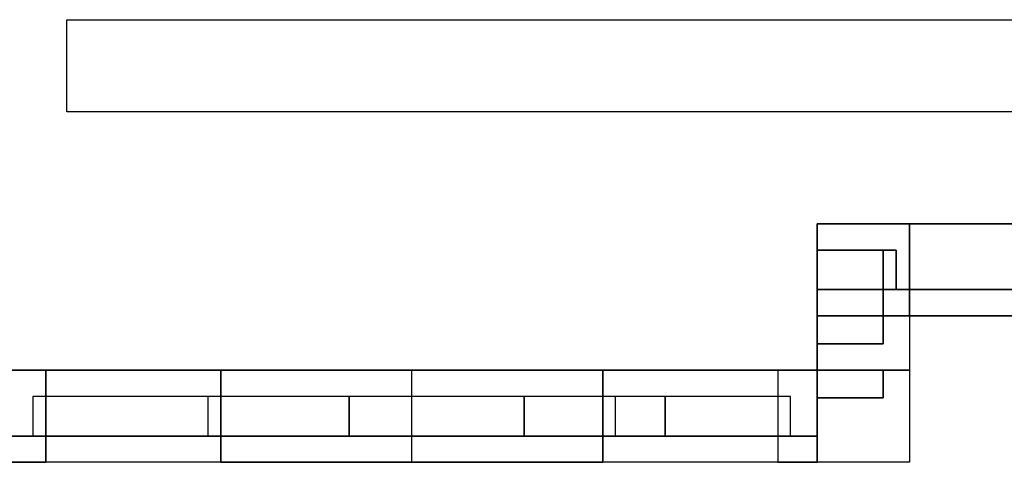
# Model space of a CAD drawing. Header units: millimetres. Extents: x -35 to 33166, y -35 to 31591.
# Tile 28 of 36: x 25572 to 29369, y 300 to 2009. Entities that reach past the tile are written whole.
import ezdxf

# ---------------------------------------------------------------- set-up
doc = ezdxf.new("R2010")
doc.units = ezdxf.units.MM
doc.header["$LTSCALE"] = 25.4
doc.layers.get('0').update_dxf_attribs({"true_color": 0xffffff})
for name, color, linetype, true_color in [('end caps & lintels', 7, 'Continuous', 0xffa500), ('GF Openings-windows', 7, 'Continuous', 0xfafafa), ('Walls - L1', 7, 'Continuous', 0xb4b464)]:
    doc.layers.add(name, color=color, linetype=linetype, true_color=true_color)

# ---------------------------------------------------------------- blocks, each defined once
blk = doc.blocks.new('GF-GD02_LeftCap_6in_#1')
for p, q in [((0, 152.4), (0, 0)), ((50, 152.4), (0, 152.4)), ((50, 152.4, 457.2), (0, 152.4, 457.2)), ((0, 152.4, 457.2), (0, 0, 457.2)), ((0, 152.4), (0, 152.4, 457.2)), ((50, 0), (50, 152.4)), ((50, 0, 457.2), (50, 152.4, 457.2)), ((50, 152.4), (50, 152.4, 457.2)), ((0, 0), (50, 0)), ((0, 0, 457.2), (50, 0, 457.2)), ((0, 0), (0, 0, 457.2)), ((50, 0), (50, 0, 457.2))]:
    blk.add_line(p, q)
blk = doc.blocks.new('GF-GD02_LeftCap_6in_#2')
for p, q in [((0, 152.4), (0, 0)), ((50, 152.4), (0, 152.4)), ((50, 152.4, 457.2), (0, 152.4, 457.2)), ((0, 152.4, 457.2), (0, 0, 457.2)), ((0, 152.4), (0, 152.4, 457.2)), ((50, 0), (50, 152.4)), ((50, 0, 457.2), (50, 152.4, 457.2)), ((50, 152.4), (50, 152.4, 457.2)), ((0, 0), (50, 0)), ((0, 0, 457.2), (50, 0, 457.2)), ((0, 0), (0, 0, 457.2)), ((50, 0), (50, 0, 457.2))]:
    blk.add_line(p, q)
blk = doc.blocks.new('GF-GD02_LeftCap_6in_#3')
for p, q in [((0, 152.4), (0, 0)), ((50, 152.4), (0, 152.4)), ((50, 152.4, 457.2), (0, 152.4, 457.2)), ((0, 152.4, 457.2), (0, 0, 457.2)), ((0, 152.4), (0, 152.4, 457.2)), ((50, 0), (50, 152.4)), ((50, 0, 457.2), (50, 152.4, 457.2)), ((50, 152.4), (50, 152.4, 457.2)), ((0, 0), (50, 0)), ((0, 0, 457.2), (50, 0, 457.2)), ((0, 0), (0, 0, 457.2)), ((50, 0), (50, 0, 457.2))]:
    blk.add_line(p, q)
blk = doc.blocks.new('GF-GD02_LeftCap_6in_#4')
for p, q in [((0, 152.4), (0, 0)), ((50, 152.4), (0, 152.4)), ((50, 152.4, 457.2), (0, 152.4, 457.2)), ((0, 152.4, 457.2), (0, 0, 457.2)), ((0, 152.4), (0, 152.4, 457.2)), ((50, 0), (50, 152.4)), ((50, 0, 457.2), (50, 152.4, 457.2)), ((50, 152.4), (50, 152.4, 457.2)), ((0, 0), (50, 0)), ((0, 0, 457.2), (50, 0, 457.2)), ((0, 0), (0, 0, 457.2)), ((50, 0), (50, 0, 457.2))]:
    blk.add_line(p, q)
blk = doc.blocks.new('GF-GD02_LeftCap_6in_#5')
for p, q in [((0, 152.4), (0, 0)), ((50, 152.4), (0, 152.4)), ((50, 152.4, 457.2), (0, 152.4, 457.2)), ((0, 152.4, 457.2), (0, 0, 457.2)), ((0, 152.4), (0, 152.4, 457.2)), ((50, 0), (50, 152.4)), ((50, 0, 457.2), (50, 152.4, 457.2)), ((50, 152.4), (50, 152.4, 457.2)), ((0, 0), (50, 0)), ((0, 0, 457.2), (50, 0, 457.2)), ((0, 0), (0, 0, 457.2)), ((50, 0), (50, 0, 457.2))]:
    blk.add_line(p, q)
blk = doc.blocks.new('GF-GD02_LeftCap_6in_#6')
for p, q in [((0, 152.4), (0, 0)), ((50, 152.4), (0, 152.4)), ((50, 152.4, 457.2), (0, 152.4, 457.2)), ((0, 152.4, 457.2), (0, 0, 457.2)), ((0, 152.4), (0, 152.4, 457.2)), ((50, 0), (50, 152.4)), ((50, 0, 457.2), (50, 152.4, 457.2)), ((50, 152.4), (50, 152.4, 457.2)), ((0, 0), (50, 0)), ((0, 0, 457.2), (50, 0, 457.2)), ((0, 0), (0, 0, 457.2)), ((50, 0), (50, 0, 457.2))]:
    blk.add_line(p, q)
blk = doc.blocks.new('GF-GD02_LeftCap_6in_#7')
for p, q in [((0, 152.4), (0, 0)), ((50, 152.4), (0, 152.4)), ((50, 152.4, 31.8), (0, 152.4, 31.8)), ((0, 152.4, 31.8), (0, 0, 31.8)), ((0, 152.4), (0, 152.4, 31.8)), ((50, 0), (50, 152.4)), ((50, 0, 31.8), (50, 152.4, 31.8)), ((50, 152.4), (50, 152.4, 31.8)), ((0, 0), (50, 0)), ((0, 0, 31.8), (50, 0, 31.8)), ((0, 0), (0, 0, 31.8)), ((50, 0), (50, 0, 31.8))]:
    blk.add_line(p, q)
blk = doc.blocks.new('GF-GD02_RightCap_6in_#1')
for p, q in [((0, 152.4), (0, 0)), ((50, 152.4), (0, 152.4)), ((50, 152.4, 457.2), (0, 152.4, 457.2)), ((0, 152.4, 457.2), (0, 0, 457.2)), ((0, 152.4), (0, 152.4, 457.2)), ((50, 0), (50, 152.4)), ((50, 0, 457.2), (50, 152.4, 457.2)), ((50, 152.4), (50, 152.4, 457.2)), ((0, 0), (50, 0)), ((0, 0, 457.2), (50, 0, 457.2)), ((0, 0), (0, 0, 457.2)), ((50, 0), (50, 0, 457.2))]:
    blk.add_line(p, q)
blk = doc.blocks.new('GF-GD02_RightCap_6in_#2')
for p, q in [((0, 152.4), (0, 0)), ((50, 152.4), (0, 152.4)), ((50, 152.4, 457.2), (0, 152.4, 457.2)), ((0, 152.4, 457.2), (0, 0, 457.2)), ((0, 152.4), (0, 152.4, 457.2)), ((50, 0), (50, 152.4)), ((50, 0, 457.2), (50, 152.4, 457.2)), ((50, 152.4), (50, 152.4, 457.2)), ((0, 0), (50, 0)), ((0, 0, 457.2), (50, 0, 457.2)), ((0, 0), (0, 0, 457.2)), ((50, 0), (50, 0, 457.2))]:
    blk.add_line(p, q)
blk = doc.blocks.new('GF-GD02_RightCap_6in_#3')
for p, q in [((0, 152.4), (0, 0)), ((50, 152.4), (0, 152.4)), ((50, 152.4, 457.2), (0, 152.4, 457.2)), ((0, 152.4, 457.2), (0, 0, 457.2)), ((0, 152.4), (0, 152.4, 457.2)), ((50, 0), (50, 152.4)), ((50, 0, 457.2), (50, 152.4, 457.2)), ((50, 152.4), (50, 152.4, 457.2)), ((0, 0), (50, 0)), ((0, 0, 457.2), (50, 0, 457.2)), ((0, 0), (0, 0, 457.2)), ((50, 0), (50, 0, 457.2))]:
    blk.add_line(p, q)
blk = doc.blocks.new('GF-GD02_RightCap_6in_#4')
for p, q in [((0, 152.4), (0, 0)), ((50, 152.4), (0, 152.4)), ((50, 152.4, 457.2), (0, 152.4, 457.2)), ((0, 152.4, 457.2), (0, 0, 457.2)), ((0, 152.4), (0, 152.4, 457.2)), ((50, 0), (50, 152.4)), ((50, 0, 457.2), (50, 152.4, 457.2)), ((50, 152.4), (50, 152.4, 457.2)), ((0, 0), (50, 0)), ((0, 0, 457.2), (50, 0, 457.2)), ((0, 0), (0, 0, 457.2)), ((50, 0), (50, 0, 457.2))]:
    blk.add_line(p, q)
blk = doc.blocks.new('GF-GD02_RightCap_6in_#5')
for p, q in [((0, 152.4), (0, 0)), ((50, 152.4), (0, 152.4)), ((50, 152.4, 457.2), (0, 152.4, 457.2)), ((0, 152.4, 457.2), (0, 0, 457.2)), ((0, 152.4), (0, 152.4, 457.2)), ((50, 0), (50, 152.4)), ((50, 0, 457.2), (50, 152.4, 457.2)), ((50, 152.4), (50, 152.4, 457.2)), ((0, 0), (50, 0)), ((0, 0, 457.2), (50, 0, 457.2)), ((0, 0), (0, 0, 457.2)), ((50, 0), (50, 0, 457.2))]:
    blk.add_line(p, q)
blk = doc.blocks.new('GF-GD02_RightCap_6in_#6')
for p, q in [((0, 152.4), (0, 0)), ((50, 152.4), (0, 152.4)), ((50, 152.4, 457.2), (0, 152.4, 457.2)), ((0, 152.4, 457.2), (0, 0, 457.2)), ((0, 152.4), (0, 152.4, 457.2)), ((50, 0), (50, 152.4)), ((50, 0, 457.2), (50, 152.4, 457.2)), ((50, 152.4), (50, 152.4, 457.2)), ((0, 0), (50, 0)), ((0, 0, 457.2), (50, 0, 457.2)), ((0, 0), (0, 0, 457.2)), ((50, 0), (50, 0, 457.2))]:
    blk.add_line(p, q)
blk = doc.blocks.new('GF-GD02_RightCap_6in_#7')
for p, q in [((0, 152.4), (0, 0)), ((50, 152.4), (0, 152.4)), ((50, 152.4, 31.8), (0, 152.4, 31.8)), ((0, 152.4, 31.8), (0, 0, 31.8)), ((0, 152.4), (0, 152.4, 31.8)), ((50, 0), (50, 152.4)), ((50, 0, 31.8), (50, 152.4, 31.8)), ((50, 152.4), (50, 152.4, 31.8)), ((0, 0), (50, 0)), ((0, 0, 31.8), (50, 0, 31.8)), ((0, 0), (0, 0, 31.8)), ((50, 0), (50, 0, 31.8))]:
    blk.add_line(p, q)
blk = doc.blocks.new('GF-GD02_HeadLintel_6in_#1')
for p, q in [((0, 152.4), (0, 0)), ((1219.2, 152.4), (0, 152.4)), ((1219.2, 152.4, 63), (0, 152.4, 63)), ((0, 152.4, 63), (0, 0, 63)), ((0, 152.4), (0, 152.4, 63)), ((1219.2, 0), (1219.2, 152.4)), ((1219.2, 0, 63), (1219.2, 152.4, 63)), ((1219.2, 152.4), (1219.2, 152.4, 63)), ((0, 0), (1219.2, 0)), ((0, 0, 63), (1219.2, 0, 63)), ((0, 0), (0, 0, 63)), ((1219.2, 0), (1219.2, 0, 63))]:
    blk.add_line(p, q)
blk = doc.blocks.new('GF-GD02_HeadLintel_6in_#2')
for p, q in [((0, 152.4), (0, 0)), ((1219.2, 152.4), (0, 152.4)), ((1219.2, 152.4, 63), (0, 152.4, 63)), ((0, 152.4, 63), (0, 0, 63)), ((0, 152.4), (0, 152.4, 63)), ((1219.2, 0), (1219.2, 152.4)), ((1219.2, 0, 63), (1219.2, 152.4, 63)), ((1219.2, 152.4), (1219.2, 152.4, 63)), ((0, 0), (1219.2, 0)), ((0, 0, 63), (1219.2, 0, 63)), ((0, 0), (0, 0, 63)), ((1219.2, 0), (1219.2, 0, 63))]:
    blk.add_line(p, q)
blk = doc.blocks.new('GF-GD02_HeadLintel_6in_#3')
for p, q in [((0, 152.4), (0, 0)), ((483.6, 152.4), (0, 152.4)), ((483.6, 152.4, 63), (0, 152.4, 63)), ((0, 152.4, 63), (0, 0, 63)), ((0, 152.4), (0, 152.4, 63)), ((483.6, 0), (483.6, 152.4)), ((483.6, 0, 63), (483.6, 152.4, 63)), ((483.6, 152.4), (483.6, 152.4, 63)), ((0, 0), (483.6, 0)), ((0, 0, 63), (483.6, 0, 63)), ((0, 0), (0, 0, 63)), ((483.6, 0), (483.6, 0, 63))]:
    blk.add_line(p, q)
blk = doc.blocks.new('FF-WF16_LeftCap_6in_#1')
for p, q in [((0, 152.4), (0, 0)), ((50, 152.4), (0, 152.4)), ((50, 152.4, 457.2), (0, 152.4, 457.2)), ((0, 152.4, 457.2), (0, 0, 457.2)), ((0, 152.4), (0, 152.4, 457.2)), ((50, 0), (50, 152.4)), ((50, 0, 457.2), (50, 152.4, 457.2)), ((50, 152.4), (50, 152.4, 457.2)), ((0, 0), (50, 0)), ((0, 0, 457.2), (50, 0, 457.2)), ((0, 0), (0, 0, 457.2)), ((50, 0), (50, 0, 457.2))]:
    blk.add_line(p, q)
blk = doc.blocks.new('FF-WF16_LeftCap_6in_#2')
for p, q in [((0, 152.4), (0, 0)), ((50, 152.4), (0, 152.4)), ((50, 152.4, 457.2), (0, 152.4, 457.2)), ((0, 152.4, 457.2), (0, 0, 457.2)), ((0, 152.4), (0, 152.4, 457.2)), ((50, 0), (50, 152.4)), ((50, 0, 457.2), (50, 152.4, 457.2)), ((50, 152.4), (50, 152.4, 457.2)), ((0, 0), (50, 0)), ((0, 0, 457.2), (50, 0, 457.2)), ((0, 0), (0, 0, 457.2)), ((50, 0), (50, 0, 457.2))]:
    blk.add_line(p, q)
blk = doc.blocks.new('FF-WF16_LeftCap_6in_#3')
for p, q in [((0, 152.4), (0, 0)), ((50, 152.4), (0, 152.4)), ((50, 152.4, 457.2), (0, 152.4, 457.2)), ((0, 152.4, 457.2), (0, 0, 457.2)), ((0, 152.4), (0, 152.4, 457.2)), ((50, 0), (50, 152.4)), ((50, 0, 457.2), (50, 152.4, 457.2)), ((50, 152.4), (50, 152.4, 457.2)), ((0, 0), (50, 0)), ((0, 0, 457.2), (50, 0, 457.2)), ((0, 0), (0, 0, 457.2)), ((50, 0), (50, 0, 457.2))]:
    blk.add_line(p, q)
blk = doc.blocks.new('FF-WF16_LeftCap_6in_#4')
for p, q in [((0, 152.4), (0, 0)), ((50, 152.4), (0, 152.4)), ((50, 152.4, 457.2), (0, 152.4, 457.2)), ((0, 152.4, 457.2), (0, 0, 457.2)), ((0, 152.4), (0, 152.4, 457.2)), ((50, 0), (50, 152.4)), ((50, 0, 457.2), (50, 152.4, 457.2)), ((50, 152.4), (50, 152.4, 457.2)), ((0, 0), (50, 0)), ((0, 0, 457.2), (50, 0, 457.2)), ((0, 0), (0, 0, 457.2)), ((50, 0), (50, 0, 457.2))]:
    blk.add_line(p, q)
blk = doc.blocks.new('FF-WF16_LeftCap_6in_#5')
for p, q in [((0, 152.4), (0, 0)), ((50, 152.4), (0, 152.4)), ((50, 152.4, 271.2), (0, 152.4, 271.2)), ((0, 152.4, 271.2), (0, 0, 271.2)), ((0, 152.4), (0, 152.4, 271.2)), ((50, 0), (50, 152.4)), ((50, 0, 271.2), (50, 152.4, 271.2)), ((50, 152.4), (50, 152.4, 271.2)), ((0, 0), (50, 0)), ((0, 0, 271.2), (50, 0, 271.2)), ((0, 0), (0, 0, 271.2)), ((50, 0), (50, 0, 271.2))]:
    blk.add_line(p, q)
blk = doc.blocks.new('FF-WF16_RightCap_6in_#1')
for p, q in [((0, 152.4), (0, 0)), ((50, 152.4), (0, 152.4)), ((50, 152.4, 457.2), (0, 152.4, 457.2)), ((0, 152.4, 457.2), (0, 0, 457.2)), ((0, 152.4), (0, 152.4, 457.2)), ((50, 0), (50, 152.4)), ((50, 0, 457.2), (50, 152.4, 457.2)), ((50, 152.4), (50, 152.4, 457.2)), ((0, 0), (50, 0)), ((0, 0, 457.2), (50, 0, 457.2)), ((0, 0), (0, 0, 457.2)), ((50, 0), (50, 0, 457.2))]:
    blk.add_line(p, q)
blk = doc.blocks.new('FF-WF16_RightCap_6in_#2')
for p, q in [((0, 152.4), (0, 0)), ((50, 152.4), (0, 152.4)), ((50, 152.4, 457.2), (0, 152.4, 457.2)), ((0, 152.4, 457.2), (0, 0, 457.2)), ((0, 152.4), (0, 152.4, 457.2)), ((50, 0), (50, 152.4)), ((50, 0, 457.2), (50, 152.4, 457.2)), ((50, 152.4), (50, 152.4, 457.2)), ((0, 0), (50, 0)), ((0, 0, 457.2), (50, 0, 457.2)), ((0, 0), (0, 0, 457.2)), ((50, 0), (50, 0, 457.2))]:
    blk.add_line(p, q)
blk = doc.blocks.new('FF-WF16_RightCap_6in_#3')
for p, q in [((0, 152.4), (0, 0)), ((50, 152.4), (0, 152.4)), ((50, 152.4, 457.2), (0, 152.4, 457.2)), ((0, 152.4, 457.2), (0, 0, 457.2)), ((0, 152.4), (0, 152.4, 457.2)), ((50, 0), (50, 152.4)), ((50, 0, 457.2), (50, 152.4, 457.2)), ((50, 152.4), (50, 152.4, 457.2)), ((0, 0), (50, 0)), ((0, 0, 457.2), (50, 0, 457.2)), ((0, 0), (0, 0, 457.2)), ((50, 0), (50, 0, 457.2))]:
    blk.add_line(p, q)
blk = doc.blocks.new('FF-WF16_RightCap_6in_#4')
for p, q in [((0, 152.4), (0, 0)), ((50, 152.4), (0, 152.4)), ((50, 152.4, 457.2), (0, 152.4, 457.2)), ((0, 152.4, 457.2), (0, 0, 457.2)), ((0, 152.4), (0, 152.4, 457.2)), ((50, 0), (50, 152.4)), ((50, 0, 457.2), (50, 152.4, 457.2)), ((50, 152.4), (50, 152.4, 457.2)), ((0, 0), (50, 0)), ((0, 0, 457.2), (50, 0, 457.2)), ((0, 0), (0, 0, 457.2)), ((50, 0), (50, 0, 457.2))]:
    blk.add_line(p, q)
blk = doc.blocks.new('FF-WF16_RightCap_6in_#5')
for p, q in [((0, 152.4), (0, 0)), ((50, 152.4), (0, 152.4)), ((50, 152.4, 271.2), (0, 152.4, 271.2)), ((0, 152.4, 271.2), (0, 0, 271.2)), ((0, 152.4), (0, 152.4, 271.2)), ((50, 0), (50, 152.4)), ((50, 0, 271.2), (50, 152.4, 271.2)), ((50, 152.4), (50, 152.4, 271.2)), ((0, 0), (50, 0)), ((0, 0, 271.2), (50, 0, 271.2)), ((0, 0), (0, 0, 271.2)), ((50, 0), (50, 0, 271.2))]:
    blk.add_line(p, q)
blk = doc.blocks.new('FF-WF16_HeadLintel_6in_#1')
for p, q in [((0, 152.4), (0, 0)), ((1219.2, 152.4), (0, 152.4)), ((1219.2, 152.4, 63), (0, 152.4, 63)), ((0, 152.4, 63), (0, 0, 63)), ((0, 152.4), (0, 152.4, 63)), ((1219.2, 0), (1219.2, 152.4)), ((1219.2, 0, 63), (1219.2, 152.4, 63)), ((1219.2, 152.4), (1219.2, 152.4, 63)), ((0, 0), (1219.2, 0)), ((0, 0, 63), (1219.2, 0, 63)), ((0, 0), (0, 0, 63)), ((1219.2, 0), (1219.2, 0, 63))]:
    blk.add_line(p, q)
blk = doc.blocks.new('FF-WF16_HeadLintel_6in_#2')
for p, q in [((0, 152.4), (0, 0)), ((352.8, 152.4), (0, 152.4)), ((352.8, 152.4, 63), (0, 152.4, 63)), ((0, 152.4, 63), (0, 0, 63)), ((0, 152.4), (0, 152.4, 63)), ((352.8, 0), (352.8, 152.4)), ((352.8, 0, 63), (352.8, 152.4, 63)), ((352.8, 152.4), (352.8, 152.4, 63)), ((0, 0), (352.8, 0)), ((0, 0, 63), (352.8, 0, 63)), ((0, 0), (0, 0, 63)), ((352.8, 0), (352.8, 0, 63))]:
    blk.add_line(p, q)
blk = doc.blocks.new('FF-WF16_SillLintel_6in_#1')
for p, q in [((0, 152.4), (0, 0)), ((1219.2, 152.4), (0, 152.4)), ((1219.2, 152.4, 63), (0, 152.4, 63)), ((0, 152.4, 63), (0, 0, 63)), ((0, 152.4), (0, 152.4, 63)), ((1219.2, 0), (1219.2, 152.4)), ((1219.2, 0, 63), (1219.2, 152.4, 63)), ((1219.2, 152.4), (1219.2, 152.4, 63)), ((0, 0), (1219.2, 0)), ((0, 0, 63), (1219.2, 0, 63)), ((0, 0), (0, 0, 63)), ((1219.2, 0), (1219.2, 0, 63))]:
    blk.add_line(p, q)
blk = doc.blocks.new('FF-WF16_SillLintel_6in_#2')
for p, q in [((0, 152.4), (0, 0)), ((352.8, 152.4), (0, 152.4)), ((352.8, 152.4, 63), (0, 152.4, 63)), ((0, 152.4, 63), (0, 0, 63)), ((0, 152.4), (0, 152.4, 63)), ((352.8, 0), (352.8, 152.4)), ((352.8, 0, 63), (352.8, 152.4, 63)), ((352.8, 152.4), (352.8, 152.4, 63)), ((0, 0), (352.8, 0)), ((0, 0, 63), (352.8, 0, 63)), ((0, 0), (0, 0, 63)), ((352.8, 0), (352.8, 0, 63))]:
    blk.add_line(p, q)
blk = doc.blocks.new('Difference#99')
for p, q in [((28647.51, 865.42, 3198.73), (28647.51, 757.9, 3198.73)), ((28901.5, 865.42, 3198.73), (28647.51, 865.42, 3198.73)), ((28647.51, 757.9, 3351.27), (28647.51, 865.42, 3351.27)), ((28647.51, 865.42, 3351.27), (28901.5, 865.42, 3351.27)), ((28647.51, 656.274, 4979.2), (28647.51, 865.42, 4979.2)), ((28647.51, 865.42, 4979.2), (28647.51, 865.42, 3351.27)), ((28647.51, 865.42, 3198.73), (28647.51, 865.42, -100)), ((28647.51, 865.42, -100), (28647.51, 656.274, -100)), ((28647.51, 865.42, 4979.2), (29003.11, 865.42, 4979.2)), ((29003.11, 865.42, -100), (28647.51, 865.42, -100)), ((28901.5, 757.9, 3198.73), (28901.5, 865.42, 3198.73)), ((28901.5, 865.42, 3351.27), (28901.5, 757.9, 3351.27)), ((28901.5, 865.42, 3351.27), (28901.5, 865.42, 3198.73)), ((29003.11, 865.42, 4979.2), (29003.11, 865.42, -100)), ((29003.11, 865.42, -100), (29003.11, 656.274, -100)), ((29003.11, 865.42, 4979.2), (29003.11, 656.274, 4979.2)), ((28647.51, 757.9, 3198.73), (28647.51, 757.9, 3351.27)), ((28647.51, 757.9, 3351.27), (28901.5, 757.9, 3351.27)), ((28901.5, 757.9, 3198.73), (28647.51, 757.9, 3198.73)), ((28901.5, 757.9, 3351.27), (28901.5, 757.9, 3198.73)), ((28901.5, 656.3, 3198.73), (28647.51, 656.3, 3198.73)), ((28647.51, 656.3, 3198.73), (28647.51, 656.274, 3198.73)), ((28647.51, 656.3, 3351.27), (28647.51, 656.3, 3198.73)), ((28901.5, 656.3, 3351.27), (28647.51, 656.3, 3351.27)), ((28647.51, 656.274, 3351.27), (28647.51, 656.3, 3351.27)), ((28647.51, 656.274, 3198.73), (28901.5, 656.274, 3198.73)), ((28901.5, 656.274, 3351.27), (28647.51, 656.274, 3351.27)), ((28647.51, 656.274, -100), (28647.51, 656.274, 3198.73)), ((28647.51, 656.274, 3351.27), (28647.51, 656.274, 4979.2)), ((28647.51, 656.274, -100), (29003.11, 656.274, -100)), ((29003.11, 656.274, 4979.2), (28647.51, 656.274, 4979.2)), ((28901.5, 656.274, 3198.73), (28901.5, 656.3, 3198.73)), ((28901.5, 656.3, 3198.73), (28901.5, 656.3, 3351.27)), ((28901.5, 656.3, 3351.27), (28901.5, 656.274, 3351.27)), ((28901.5, 656.274, 3198.73), (28901.5, 656.274, 3351.27)), ((29003.11, 656.274, -100), (29003.11, 656.274, 4979.2))]:
    blk.add_line(p, q)
blk = doc.blocks.new('Difference#52')
for p, q in [((28647.256, 402, 3351.27), (28647.256, 656.02, 3351.27)), ((28647.256, 656.02, 3351.27), (28647.3, 656.02, 3351.27)), ((28647.256, 656.02, 3198.73), (28647.256, 402, 3198.73)), ((28647.3, 656.02, 3198.73), (28647.256, 656.02, 3198.73)), ((28647.256, 656.02, 3198.73), (28647.256, 656.02, -100)), ((28647.256, 656.02, -100), (28647.256, 300.42, -100)), ((28647.256, 300.42, 5335.544), (28647.256, 656.02, 5335.544)), ((28647.256, 656.02, 5335.544), (28647.256, 656.02, 3351.27)), ((28647.256, 656.02, -100), (28647.51, 656.02, -100)), ((28647.256, 656.02, 5335.544), (28647.51, 656.02, 5335.29)), ((28647.3, 656.02, 3351.27), (28647.51, 656.02, 3351.27)), ((28647.51, 656.02, 3198.73), (28647.3, 656.02, 3198.73)), ((28647.51, 656.02, 3351.27), (28647.51, 656.274, 3351.27)), ((28647.51, 656.274, 3351.27), (28901.5, 656.274, 3351.27)), ((28901.5, 656.274, 3198.73), (28647.51, 656.274, 3198.73)), ((28647.51, 656.274, 3198.73), (28647.51, 656.02, 3198.73)), ((28647.51, 656.02, -100), (28647.51, 656.274, -100)), ((28647.51, 656.274, -100), (29003.11, 656.274, -100)), ((28647.51, 656.274, 3198.73), (28647.51, 656.274, -100)), ((28647.51, 656.274, 3351.27), (28647.51, 656.274, 5335.29)), ((28647.51, 656.274, 5335.29), (29003.11, 656.274, 4979.69)), ((28647.51, 656.02, 5335.29), (28647.51, 656.274, 5335.29)), ((28647.51, 656.02, -100), (28647.51, 656.02, 3198.73)), ((28647.51, 656.02, 3351.27), (28647.51, 656.02, 5335.29)), ((28901.5, 656.274, 3351.27), (28901.5, 549.6, 3351.27)), ((28901.5, 549.6, 3198.73), (28901.5, 656.274, 3198.73)), ((28901.5, 656.274, 3351.27), (28901.5, 656.274, 3198.73)), ((29003.11, 656.274, -100), (29003.11, 300.42, -100)), ((29003.11, 656.274, 4979.69), (29003.11, 656.274, -100)), ((29003.11, 656.274, 4979.69), (29003.11, 300.42, 4979.69)), ((28647.3, 402, 3351.27), (28647.3, 549.6, 3351.27)), ((28647.3, 549.6, 3351.27), (28647.3, 549.6, 3198.73)), ((28647.3, 549.6, 3198.73), (28647.3, 402, 3198.73)), ((28901.5, 549.6, 3351.27), (28647.3, 549.6, 3351.27)), ((28647.3, 549.6, 3198.73), (28901.5, 549.6, 3198.73)), ((28901.5, 549.6, 3351.27), (28901.5, 549.6, 3198.73)), ((28647.3, 402, 3198.73), (28647.256, 402, 3198.73)), ((28647.256, 402, 3198.73), (28647.256, 402, 3351.27)), ((28647.256, 402, 3351.27), (28647.3, 402, 3351.27)), ((28647.3, 402, 3351.27), (28647.3, 402, 3198.73)), ((28647.256, 300.42, -100), (28647.256, 300.42, 5335.544)), ((29003.11, 300.42, -100), (28647.256, 300.42, -100)), ((29003.11, 300.42, 4979.69), (28647.256, 300.42, 5335.544)), ((29003.11, 300.42, -100), (29003.11, 300.42, 4979.69))]:
    blk.add_line(p, q)
blk = doc.blocks.new('Difference#57')
for p, q in [((28647.256, 656.02, 3198.73), (25521.264, 656.02, 3198.73)), ((25521.264, 656.02, 3198.73), (25521.2746, 549.6, 3198.73)), ((25521.2746, 549.6, 3351.27), (25521.264, 656.02, 3351.27)), ((25521.264, 656.02, 3351.27), (28647.256, 656.02, 3351.27)), ((25521.264, 300.42, -100), (25521.264, 656.02, -100)), ((25521.264, 656.02, -100), (25673.25, 656.02, -100)), ((25521.264, 656.02, -100), (25521.264, 656.02, 3198.73)), ((25521.264, 656.02, 3351.27), (25521.264, 656.02, 5335.064)), ((25521.264, 656.02, 5335.064), (27084.5, 656.02, 6898.3)), ((25521.264, 656.02, 5335.064), (25521.264, 300.42, 5335.064)), ((25521.2746, 549.6, 3198.73), (25521.264, 656.02, -100)), ((25521.264, 656.02, 5335.064), (25521.264, 300.42, -100)), ((25521.264, 656.02, 5335.064), (25521.2746, 549.6, 3351.27)), ((25673.25, 300.42, -100), (25673.25, 656.02, -100)), ((25673.25, 656.02, -100), (25673.25, 656.02, 2675)), ((25673.25, 656.02, 2675), (25673.25, 300.42, 2675)), ((25673.25, 656.02, 2675), (28495.25, 656.02, 2675)), ((26348.25, 300.42, 3425), (26348.25, 656.02, 3425)), ((26348.25, 656.02, 3425), (26348.25, 656.02, 5525)), ((26348.25, 656.02, 5525), (26348.25, 300.42, 5525)), ((26348.25, 656.02, 5525), (27820.25, 656.02, 5525)), ((27820.25, 656.02, 3425), (26348.25, 656.02, 3425)), ((27084.5, 656.02, 6898.3), (28647.256, 656.02, 5335.544)), ((27084.5, 300.42, 6898.3), (27084.5, 656.02, 6898.3)), ((27820.25, 656.02, 5525), (27820.25, 300.42, 5525)), ((27820.25, 300.42, 3425), (27820.25, 656.02, 3425)), ((27820.25, 656.02, 5525), (27820.25, 656.02, 3425)), ((28495.25, 656.02, 2675), (28495.25, 300.42, 2675)), ((28495.25, 656.02, 2675), (28495.25, 656.02, -100)), ((28495.25, 656.02, -100), (28495.25, 300.42, -100)), ((28647.256, 656.02, -100), (28495.25, 656.02, -100)), ((28647.256, 402, 3198.73), (28647.256, 656.02, 3198.73)), ((28647.256, 656.02, 3351.27), (28647.256, 402, 3351.27)), ((28647.256, 656.02, 3198.73), (28647.256, 656.02, -100)), ((28647.256, 656.02, 5335.544), (28647.256, 656.02, 3351.27)), ((28647.256, 300.42, -100), (28647.256, 656.02, -100)), ((28647.256, 656.02, 5335.544), (28647.256, 300.42, 5335.544)), ((25521.264, 300.42, -100), (25521.2746, 549.6, 3351.27)), ((25521.2746, 402, 3198.73), (25521.2746, 549.6, 3198.73)), ((25521.2746, 549.6, 3198.73), (25521.2746, 549.6, 3351.27)), ((25521.2746, 549.6, 3351.27), (25521.2746, 402, 3351.27)), ((25521.2746, 402, 3351.27), (25521.2746, 402, 3198.73)), ((25521.2746, 402, 3351.27), (28647.256, 402, 3351.27)), ((28647.256, 402, 3198.73), (25521.2746, 402, 3198.73)), ((28647.256, 402, 3351.27), (28647.256, 402, 3198.73)), ((25521.264, 300.42, -100), (25673.25, 300.42, -100)), ((27084.5, 300.42, 6898.3), (25521.264, 300.42, 5335.064)), ((25521.264, 300.42, 5335.064), (25521.264, 300.42, -100)), ((25673.25, 300.42, 2675), (25673.25, 300.42, -100)), ((28495.25, 300.42, 2675), (25673.25, 300.42, 2675)), ((26348.25, 300.42, 5525), (26348.25, 300.42, 3425)), ((27820.25, 300.42, 5525), (26348.25, 300.42, 5525)), ((26348.25, 300.42, 3425), (27820.25, 300.42, 3425)), ((28647.256, 300.42, 5335.544), (27084.5, 300.42, 6898.3)), ((27820.25, 300.42, 3425), (27820.25, 300.42, 5525)), ((28495.25, 300.42, -100), (28495.25, 300.42, 2675)), ((28495.25, 300.42, -100), (28647.256, 300.42, -100)), ((28647.256, 300.42, -100), (28647.256, 300.42, 5335.544))]:
    blk.add_line(p, q)
blk = doc.blocks.new('Difference#104')
for p, q in [((28901.5, 1221, 3198.7), (28647.5, 1221, 3198.7)), ((28647.5, 1221, 3198.7), (28647.5, 865.4, 3198.7)), ((28647.5, 865.4, 3351.3), (28647.5, 1221, 3351.3)), ((28647.5, 1221, 3351.3), (28901.5, 1221, 3351.3)), ((28647.5, 1221, 3351.3), (28647.5, 1221, 3198.7)), ((28647.5, 865.4, 4979.2), (28647.5, 1221, 4979.2)), ((28647.5, 1221, 4979.2), (28647.5, 1221, -100)), ((28647.5, 1221, -100), (28647.5, 865.4, -100)), ((28647.5, 1221, -100), (29003.1, 1221, -100)), ((29003.1, 1221, 4979.2), (28647.5, 1221, 4979.2)), ((29003.1, 1221, 4979.2), (28647.5, 1221, -100)), ((28647.5, 1221, -100), (29003.1, 1221, 3198.7)), ((28647.5, 1221, -100), (29003.1, 1221, 3351.3)), ((29003.1, 1221, 3198.7), (28901.5, 1221, 3198.7)), ((28901.5, 1221, 3351.3), (29003.1, 1221, 3351.3)), ((29003.1, 1221, 3198.7), (28901.5, 1221, 3351.3)), ((29003.1, 967, 3198.7), (29003.1, 1221, 3198.7)), ((29003.1, 1221, 3198.7), (29003.1, 1221, 3198.7)), ((29003.1, 1221, 3351.3), (29003.1, 1221, 3351.3)), ((29003.1, 1221, 3351.3), (29003.1, 967, 3351.3)), ((29003.1, 1221, -100), (29003.1, 865.4, -100)), ((29003.1, 865.4, 4979.2), (29003.1, 1221, 4979.2)), ((29003.1, 1221, 3198.7), (29003.1, 1221, 3351.3)), ((29003.1, 1221, -100), (29003.1, 1221, 3198.7)), ((29003.1, 1221, 3351.3), (29003.1, 1221, 4979.2)), ((29003.1, 1221, 3198.7), (29003.1, 1221, -100)), ((29003.1, 1221, 4979.2), (29003.1, 1221, 3351.3)), ((28901.5, 885.4, 3198.7), (28901.5, 967, 3198.7)), ((28901.5, 967, 3198.7), (29003.1, 967, 3198.7)), ((29003.1, 967, 3351.3), (28901.5, 967, 3351.3)), ((28901.5, 967, 3351.3), (28901.5, 885.4, 3351.3)), ((28901.5, 967, 3351.3), (28901.5, 967, 3198.7)), ((29003.1, 967, 3198.7), (29003.1, 967, 3198.7)), ((29003.1, 967, 3351.3), (29003.1, 967, 3351.3)), ((29003.1, 967, 3351.3), (29003.1, 967, 3198.7)), ((29003.1, 865.4, -100), (29003.1, 967, 3198.7)), ((29003.1, 967, 3351.3), (29003.1, 865.4, 4979.2)), ((28901.5, 865.4, 3198.7), (28901.5, 885.4, 3198.7)), ((28901.5, 885.4, 3351.3), (28901.5, 865.4, 3351.3)), ((28647.5, 865.4, 3198.7), (28647.5, 865.4, 3198.7)), ((28647.5, 865.4, 3198.7), (28901.5, 865.4, 3198.7)), ((28647.5, 865.4, 3351.3), (28647.5, 865.4, 3351.3)), ((28901.5, 865.4, 3351.3), (28647.5, 865.4, 3351.3)), ((28647.5, 865.4, -100), (28647.5, 865.4, 3198.7)), ((28647.5, 865.4, 3351.3), (28647.5, 865.4, 4979.2)), ((28647.5, 865.4, -100), (29003.1, 865.4, -100)), ((29003.1, 865.4, 4979.2), (28647.5, 865.4, 4979.2)), ((28901.5, 865.4, 3198.7), (28901.5, 865.4, 3351.3)), ((29003.1, 865.4, -100), (29003.1, 865.4, 4979.2))]:
    blk.add_line(p, q)
blk = doc.blocks.new('Difference#110')
for p, q in [((29003.11, 967, 3351.27), (29003.11, 1221.02, 3351.27)), ((29003.11, 1221.02, 3351.27), (32809.656, 1221.02, 3351.27)), ((32809.656, 1221.02, 3198.73), (29003.11, 1221.02, 3198.73)), ((29003.11, 1221.02, 3198.73), (29003.11, 967, 3198.73)), ((29003.11, 865.42, -100), (29003.11, 1221.02, -100)), ((29003.11, 1221.02, -100), (29723.25, 1221.02, -100)), ((29003.11, 865.42, 3725), (29003.11, 1221.02, 3725)), ((29003.11, 1221.02, 3725), (29003.11, 1221.02, 3351.27)), ((29003.11, 1221.02, 3198.73), (29003.11, 1221.02, -100)), ((29003.11, 1221.02, 3725), (32809.656, 1221.02, 3725)), ((29723.25, 865.42, -100), (29723.25, 1221.02, -100)), ((29723.25, 1221.02, -100), (29723.25, 1221.02, 2675)), ((29723.25, 1221.02, 2675), (29723.25, 865.42, 2675)), ((29723.25, 1221.02, 2675), (32545.25, 1221.02, 2675)), ((32545.25, 1221.02, 2675), (32545.25, 865.42, 2675)), ((32545.25, 1221.02, 2675), (32545.25, 1221.02, -100)), ((32545.25, 1221.02, -100), (32545.25, 865.42, -100)), ((32809.656, 1221.02, -100), (32545.25, 1221.02, -100)), ((32809.656, 1221.02, 3351.27), (32809.656, 967, 3351.27)), ((32809.656, 967, 3198.73), (32809.656, 1221.02, 3198.73)), ((32809.656, 1221.02, 3198.73), (32809.656, 1221.02, -100)), ((32809.656, 1221.02, 3725), (32809.656, 1221.02, 3351.27)), ((32809.656, 1221.02, -100), (32809.656, 865.42, -100)), ((32809.656, 1221.02, 3725), (32809.656, 865.42, 3725)), ((29003.11, 967, 3198.73), (29003.11, 967, 3351.27)), ((29003.11, 967, 3351.27), (32809.656, 967, 3351.27)), ((32809.656, 967, 3198.73), (29003.11, 967, 3198.73)), ((32809.656, 967, 3351.27), (32809.656, 967, 3198.73)), ((29003.11, 865.42, -100), (29723.25, 865.42, -100)), ((32809.656, 865.42, 3725), (29003.11, 865.42, 3725)), ((29003.11, 865.42, 3725), (29003.11, 865.42, -100)), ((29723.25, 865.42, 2675), (29723.25, 865.42, -100)), ((32545.25, 865.42, 2675), (29723.25, 865.42, 2675)), ((32545.25, 865.42, -100), (32545.25, 865.42, 2675)), ((32545.25, 865.42, -100), (32809.656, 865.42, -100)), ((32809.656, 865.42, -100), (32809.656, 865.42, 3725))]:
    blk.add_line(p, q)
blk = doc.blocks.new('Group3573')
at = {"layer": 'Walls - L1'}
for name in ['Difference#104', 'Difference#110', 'Difference#99', 'Difference#57', 'Difference#52']:
    blk.add_blockref(name, (0, 0), dxfattribs=at)
blk = doc.blocks.new('Group5101')
for p, q in [((28647.5, 1119.42, 3200), (28951.5, 1119.42, 3200)), ((28951.5, 1119.42, 3137), (28647.5, 1119.42, 3137)), ((28647.5, 1119.42, 3137), (28647.5, 1119.42, 3200)), ((28647.5, 1119.42, 3200), (28647.5, 967.02, 3200)), ((28647.5, 967.02, 3137), (28647.5, 1119.42, 3137)), ((28951.5, 1119.42, 3200), (28951.5, 1119.42, 3137)), ((28951.5, 967.02, 3200), (28951.5, 1119.42, 3200)), ((28951.5, 967.02, 3137), (28951.5, 1119.42, 3137)), ((28647.5, 967.02, 3200), (28951.5, 967.02, 3200)), ((28647.5, 967.02, 3137), (28647.5, 967.02, 3200)), ((28951.5, 967.02, 3137), (28647.5, 967.02, 3137)), ((28951.5, 967.02, 3200), (28951.5, 967.02, 3137))]:
    blk.add_line(p, q)
blk = doc.blocks.new('Group5102')
for p, q in [((28901.5, 1119.42, 3200), (28901.5, 1119.42, 3350)), ((28901.5, 1119.42, 3350), (28951.5, 1119.42, 3350)), ((28951.5, 1119.42, 3200), (28901.5, 1119.42, 3200)), ((28901.5, 967.02, 3350), (28901.5, 1119.42, 3350)), ((28901.5, 1119.42, 3200), (28901.5, 967.02, 3200)), ((28951.5, 1119.42, 3350), (28951.5, 1119.42, 3200)), ((28951.5, 967.02, 3350), (28951.5, 1119.42, 3350)), ((28951.5, 967.02, 3200), (28951.5, 1119.42, 3200)), ((28901.5, 967.02, 3200), (28901.5, 967.02, 3350)), ((28951.5, 967.02, 3200), (28901.5, 967.02, 3200)), ((28901.5, 967.02, 3350), (28951.5, 967.02, 3350)), ((28951.5, 967.02, 3350), (28951.5, 967.02, 3200))]:
    blk.add_line(p, q)
blk = doc.blocks.new('Group5103')
for p, q in [((28951.5, 1119.42, 3350), (28647.5, 1119.42, 3350)), ((28647.5, 1119.42, 3350), (28647.5, 1119.42, 3413)), ((28647.5, 1119.42, 3413), (28951.5, 1119.42, 3413)), ((28647.5, 967.02, 3350), (28647.5, 1119.42, 3350)), ((28647.5, 967.02, 3413), (28647.5, 1119.42, 3413)), ((28951.5, 1119.42, 3413), (28951.5, 1119.42, 3350)), ((28951.5, 1119.42, 3350), (28951.5, 967.02, 3350)), ((28951.5, 967.02, 3413), (28951.5, 1119.42, 3413)), ((28951.5, 967.02, 3350), (28647.5, 967.02, 3350)), ((28647.5, 967.02, 3413), (28951.5, 967.02, 3413)), ((28647.5, 967.02, 3350), (28647.5, 967.02, 3413)), ((28951.5, 967.02, 3413), (28951.5, 967.02, 3350))]:
    blk.add_line(p, q)
blk = doc.blocks.new('Group#259')
for p, q in [((25753.5, 1652.9, 3200.5), (25753.5, 2008.9, 3200.5)), ((25753.5, 2008.9, 3200.5), (31371.2, 2008.9, 3200.5)), ((25753.5, 1652.9, -100), (25753.5, 2008.9, -100)), ((25753.5, 2008.9, -100), (25753.5, 2008.9, 3200.5)), ((31371.2, 1652.9, 3200.5), (25753.5, 1652.9, 3200.5)), ((25753.5, 1652.9, 3200.5), (25753.5, 1652.9, -100))]:
    blk.add_line(p, q)

msp = doc.modelspace()

# ---------------------------------------------------------------- block references
msp.add_blockref('Group3573', (0, 0))
at = {"layer": 'end caps & lintels', "color": 131, "true_color": 0x99ffff}
for name in ['Group5101', 'Group5103', 'Group5102']:
    msp.add_blockref(name, (0, 0), dxfattribs=at)
at = {"layer": 'end caps & lintels'}
for name, p in [('GF-GD02_LeftCap_6in_#1', (25623, 402.7, -100)), ('GF-GD02_LeftCap_6in_#2', (25623, 402.7, 357.2)), ('GF-GD02_LeftCap_6in_#3', (25623, 402.7, 814.4)), ('GF-GD02_LeftCap_6in_#4', (25623, 402.7, 1271.6)), ('GF-GD02_LeftCap_6in_#5', (25623, 402.7, 1728.8)), ('GF-GD02_LeftCap_6in_#6', (25623, 402.7, 2186)), ('GF-GD02_LeftCap_6in_#7', (25623, 402.7, 2643.2)), ('GF-GD02_HeadLintel_6in_#1', (25623, 402.7, 2675)), ('FF-WF16_LeftCap_6in_#1', (26298, 402.7, 3425)), ('FF-WF16_LeftCap_6in_#2', (26298, 402.7, 3882.2)), ('FF-WF16_LeftCap_6in_#3', (26298, 402.7, 4339.4)), ('FF-WF16_LeftCap_6in_#4', (26298, 402.7, 4796.6)), ('FF-WF16_LeftCap_6in_#5', (26298, 402.7, 5253.8)), ('FF-WF16_HeadLintel_6in_#1', (26298, 402.7, 5525)), ('FF-WF16_SillLintel_6in_#1', (26298, 402.7, 3362)), ('GF-GD02_HeadLintel_6in_#2', (26842.2, 402.7, 2675)), ('FF-WF16_HeadLintel_6in_#2', (27517.2, 402.7, 5525)), ('FF-WF16_SillLintel_6in_#2', (27517.2, 402.7, 3362)), ('FF-WF16_RightCap_6in_#1', (27820, 402.7, 3425)), ('FF-WF16_RightCap_6in_#2', (27820, 402.7, 3882.2)), ('FF-WF16_RightCap_6in_#3', (27820, 402.7, 4339.4)), ('FF-WF16_RightCap_6in_#4', (27820, 402.7, 4796.6)), ('FF-WF16_RightCap_6in_#5', (27820, 402.7, 5253.8)), ('GF-GD02_HeadLintel_6in_#3', (28061.4, 402.7, 2675)), ('GF-GD02_RightCap_6in_#1', (28495, 402.7, -100)), ('GF-GD02_RightCap_6in_#2', (28495, 402.7, 357.2)), ('GF-GD02_RightCap_6in_#3', (28495, 402.7, 814.4)), ('GF-GD02_RightCap_6in_#4', (28495, 402.7, 1271.6)), ('GF-GD02_RightCap_6in_#5', (28495, 402.7, 1728.8)), ('GF-GD02_RightCap_6in_#6', (28495, 402.7, 2186)), ('GF-GD02_RightCap_6in_#7', (28495, 402.7, 2643.2))]:
    msp.add_blockref(name, p, dxfattribs=at)
at = {"layer": 'GF Openings-windows'}
msp.add_blockref('Group#259', (0, 0), dxfattribs=at)

doc.saveas('drawing.dxf')
